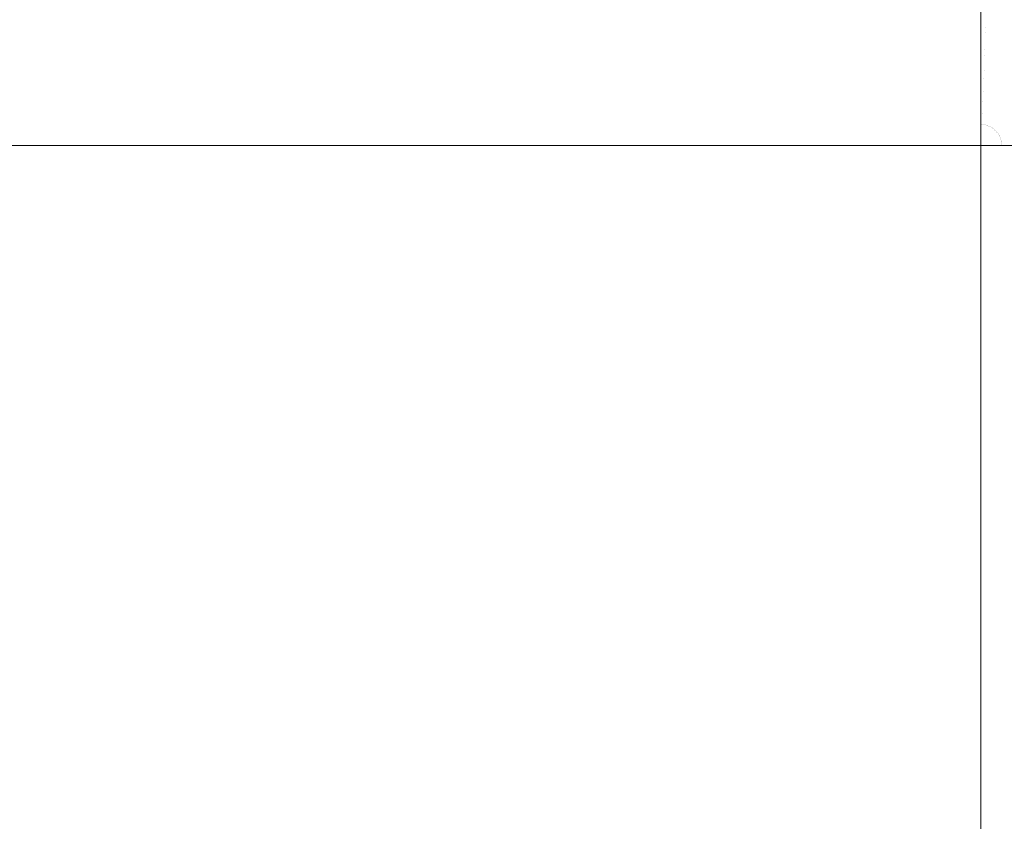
# Model space of a CAD drawing. Header units: centimetres. Extents: x -26 to 27.3, y -25.9 to -24.1.
# Tile 209 of 224: x 27.005 to 27.187, y -24.285 to -24.137. Entities that reach past the tile are written whole.
import ezdxf

# ---------------------------------------------------------------- set-up
doc = ezdxf.new("R2010")
doc.units = ezdxf.units.CM
doc.header["$LTSCALE"] = 2.54
doc.layers.add('Lucido design-1', color=7, linetype='Continuous')

# ---------------------------------------------------------------- blocks, each defined once
blk = doc.blocks.new('Gruppo-7-1')
at = {"color": 7, "linetype": 'Continuous', "lineweight": 9}
for points, invisible_edges in [([(9.48252, -24.13808, 1181.62513), (9.48252, -24.13417, 1181.62609), (27.18252, -24.13417, 1181.62609), (27.18252, -24.13808, 1181.62513)], 10), ([(27.18252, -24.13417, 1181.62609), (27.18364, -24.1342, 1181.62609), (27.18347, -24.1381, 1181.62513), (27.18252, -24.13808, 1181.62513)], 7), ([(27.18364, -24.1342, 1181.62609), (27.18476, -24.13427, 1181.62609), (27.18442, -24.13816, 1181.62513), (27.18347, -24.1381, 1181.62513)], 15), ([(27.18476, -24.13427, 1181.62609), (27.18587, -24.13439, 1181.62609), (27.18536, -24.13826, 1181.62513), (27.18442, -24.13816, 1181.62513)], 15), ([(27.18587, -24.13439, 1181.62609), (27.18698, -24.13457, 1181.62609), (27.18631, -24.13841, 1181.62513), (27.18536, -24.13826, 1181.62513)], 15), ([(27.18698, -24.13457, 1181.62609), (27.18808, -24.13478, 1181.62609), (27.18724, -24.13859, 1181.62513), (27.18631, -24.13841, 1181.62513)], 15), ([(-25.91748, -24.13472, 1182.41951), (-25.91748, -24.13825, 1182.42034), (27.18252, -24.13825, 1182.42034), (27.18252, -24.13472, 1182.41951)], 10), ([(27.18343, -24.13892, 1182.4205), (27.18362, -24.13475, 1182.41951), (27.18252, -24.13472, 1182.41951), (27.18252, -24.13825, 1182.42034)], 11), ([(27.18343, -24.13892, 1182.4205), (27.18435, -24.13898, 1182.4205), (27.18471, -24.13482, 1182.41951), (27.18362, -24.13475, 1182.41951)], 15), ([(27.18435, -24.13898, 1182.4205), (27.18526, -24.13908, 1182.4205), (27.1858, -24.13494, 1182.41951), (27.18471, -24.13482, 1182.41951)], 15), ([(27.18526, -24.13908, 1182.4205), (27.18616, -24.13922, 1182.4205), (27.18689, -24.13511, 1182.41951), (27.1858, -24.13494, 1182.41951)], 15), ([(27.18616, -24.13922, 1182.4205), (27.18706, -24.1394, 1182.4205), (27.18796, -24.13532, 1182.41951), (27.18689, -24.13511, 1182.41951)], 15), ([(27.18252, -24.13808, 1181.62513), (27.18252, -24.13824, 1181.6251), (9.48252, -24.13824, 1181.6251), (9.48252, -24.13808, 1181.62513)], 10), ([(27.18252, -24.13824, 1181.6251), (27.18252, -24.13808, 1181.62513), (27.18347, -24.1381, 1181.62513)], 10), ([(27.18347, -24.1381, 1181.62513), (27.1833, -24.14203, 1181.62434), (27.18252, -24.14201, 1181.62434), (27.18252, -24.13824, 1181.6251)], 11), ([(27.18347, -24.1381, 1181.62513), (27.18442, -24.13816, 1181.62513), (27.18408, -24.14208, 1181.62434), (27.1833, -24.14203, 1181.62434)], 15), ([(27.18442, -24.13816, 1181.62513), (27.18536, -24.13826, 1181.62513), (27.18485, -24.14216, 1181.62434), (27.18408, -24.14208, 1181.62434)], 15), ([(27.18252, -24.1389, 1182.4205), (27.18252, -24.13825, 1182.42034), (-25.91748, -24.13825, 1182.42034), (-25.91748, -24.1389, 1182.4205)], 10), ([(-25.91748, -24.1389, 1182.4205), (-25.91748, -24.14253, 1182.4212), (27.18252, -24.14253, 1182.4212), (27.18252, -24.1389, 1182.4205)], 10), ([(9.48252, -24.14201, 1181.62434), (9.48252, -24.13824, 1181.6251), (27.18252, -24.13824, 1181.6251), (27.18252, -24.14201, 1181.62434)], 10), ([(27.18252, -24.13825, 1182.42034), (27.18252, -24.1389, 1182.4205), (27.18343, -24.13892, 1182.4205)], 10), ([(27.18325, -24.14314, 1182.42131), (27.18343, -24.13892, 1182.4205), (27.18252, -24.1389, 1182.4205), (27.18252, -24.14253, 1182.4212)], 11), ([(27.18325, -24.14314, 1182.42131), (27.18398, -24.14318, 1182.42131), (27.18435, -24.13898, 1182.4205), (27.18343, -24.13892, 1182.4205)], 15), ([(27.18398, -24.14318, 1182.42131), (27.18471, -24.14326, 1182.42131), (27.18526, -24.13908, 1182.4205), (27.18435, -24.13898, 1182.4205)], 15), ([(27.18471, -24.14326, 1182.42131), (27.18543, -24.14337, 1182.42131), (27.18616, -24.13922, 1182.4205), (27.18526, -24.13908, 1182.4205)], 15), ([(27.18536, -24.13826, 1181.62513), (27.18631, -24.13841, 1181.62513), (27.18562, -24.14228, 1181.62434), (27.18485, -24.14216, 1181.62434)], 15), ([(27.18543, -24.14337, 1182.42131), (27.18615, -24.14352, 1182.42131), (27.18706, -24.1394, 1182.4205), (27.18616, -24.13922, 1182.4205)], 15), ([(27.18631, -24.13841, 1181.62513), (27.18724, -24.13859, 1181.62513), (27.18639, -24.14244, 1181.62434), (27.18562, -24.14228, 1181.62434)], 15), ([(27.18615, -24.14352, 1182.42131), (27.18686, -24.14369, 1182.42131), (27.18795, -24.13961, 1182.4205), (27.18706, -24.1394, 1182.4205)], 15), ([(27.18724, -24.13859, 1181.62513), (27.18816, -24.13882, 1181.62513), (27.18714, -24.14262, 1181.62434), (27.18639, -24.14244, 1181.62434)], 15), ([(27.18686, -24.14369, 1182.42131), (27.18756, -24.1439, 1182.42131), (27.18883, -24.13987, 1182.4205), (27.18795, -24.13961, 1182.4205)], 15), ([(27.18252, -24.14312, 1182.42131), (27.18252, -24.14253, 1182.4212), (-25.91748, -24.14253, 1182.4212), (-25.91748, -24.14312, 1182.42131)], 10), ([(-25.91748, -24.14312, 1182.42131), (-25.91748, -24.14684, 1182.42186), (27.18252, -24.14684, 1182.42186), (27.18252, -24.14312, 1182.42131)], 10), ([(27.18252, -24.14201, 1181.62434), (27.18252, -24.14252, 1181.62426), (9.48252, -24.14252, 1181.62426), (9.48252, -24.14201, 1181.62434)], 10), ([(9.48252, -24.14597, 1181.6237), (9.48252, -24.14252, 1181.62426), (27.18252, -24.14252, 1181.62426), (27.18252, -24.14597, 1181.6237)], 10), ([(27.18252, -24.14252, 1181.62426), (27.18252, -24.14201, 1181.62434), (27.1833, -24.14203, 1181.62434)], 10), ([(27.1833, -24.14203, 1181.62434), (27.18313, -24.14598, 1181.6237), (27.18252, -24.14597, 1181.6237), (27.18252, -24.14252, 1181.62426)], 11), ([(27.18252, -24.14253, 1182.4212), (27.18252, -24.14312, 1182.42131), (27.18325, -24.14314, 1182.42131)], 10), ([(27.18306, -24.14739, 1182.42194), (27.18325, -24.14314, 1182.42131), (27.18252, -24.14312, 1182.42131), (27.18252, -24.14684, 1182.42186)], 11), ([(27.18306, -24.14739, 1182.42194), (27.18361, -24.14743, 1182.42194), (27.18398, -24.14318, 1182.42131), (27.18325, -24.14314, 1182.42131)], 15), ([(27.1833, -24.14203, 1181.62434), (27.18408, -24.14208, 1181.62434), (27.18373, -24.14602, 1181.6237), (27.18313, -24.14598, 1181.6237)], 15), ([(27.18361, -24.14743, 1182.42194), (27.18415, -24.14749, 1182.42194), (27.18471, -24.14326, 1182.42131), (27.18398, -24.14318, 1182.42131)], 15), ([(27.18408, -24.14208, 1181.62434), (27.18485, -24.14216, 1181.62434), (27.18433, -24.14609, 1181.6237), (27.18373, -24.14602, 1181.6237)], 15), ([(27.18415, -24.14749, 1182.42194), (27.18469, -24.14757, 1182.42194), (27.18543, -24.14337, 1182.42131), (27.18471, -24.14326, 1182.42131)], 15), ([(27.18485, -24.14216, 1181.62434), (27.18562, -24.14228, 1181.62434), (27.18494, -24.14618, 1181.6237), (27.18433, -24.14609, 1181.6237)], 15), ([(27.18469, -24.14757, 1182.42194), (27.18523, -24.14768, 1182.42194), (27.18615, -24.14352, 1182.42131), (27.18543, -24.14337, 1182.42131)], 15), ([(27.18562, -24.14228, 1181.62434), (27.18639, -24.14244, 1181.62434), (27.18553, -24.1463, 1181.6237), (27.18494, -24.14618, 1181.6237)], 15), ([(27.18523, -24.14768, 1182.42194), (27.18576, -24.14781, 1182.42194), (27.18686, -24.14369, 1182.42131), (27.18615, -24.14352, 1182.42131)], 15), ([(27.18639, -24.14244, 1181.62434), (27.18714, -24.14262, 1181.62434), (27.18612, -24.14644, 1181.6237), (27.18553, -24.1463, 1181.6237)], 15), ([(27.18576, -24.14781, 1182.42194), (27.18628, -24.14796, 1182.42194), (27.18756, -24.1439, 1182.42131), (27.18686, -24.14369, 1182.42131)], 15), ([(27.18714, -24.14262, 1181.62434), (27.18789, -24.14284, 1181.62434), (27.1867, -24.14661, 1181.6237), (27.18612, -24.14644, 1181.6237)], 15), ([(27.18789, -24.14284, 1181.62434), (27.18863, -24.14309, 1181.62434), (27.18728, -24.14681, 1181.6237), (27.1867, -24.14661, 1181.6237)], 15), ([(27.18628, -24.14796, 1182.42194), (27.1868, -24.14813, 1182.42194), (27.18825, -24.14413, 1182.42131), (27.18756, -24.1439, 1182.42131)], 15), ([(27.1868, -24.14813, 1182.42194), (27.1873, -24.14833, 1182.42194), (27.18893, -24.1444, 1182.42131), (27.18825, -24.14413, 1182.42131)], 15), ([(27.18252, -24.14738, 1182.42194), (27.18252, -24.14684, 1182.42186), (-25.91748, -24.14684, 1182.42186), (-25.91748, -24.14738, 1182.42194)], 10), ([(27.18252, -24.14597, 1181.6237), (27.18252, -24.14684, 1181.6236), (9.48252, -24.14684, 1181.6236), (9.48252, -24.14597, 1181.6237)], 10), ([(9.48252, -24.14994, 1181.62322), (9.48252, -24.14684, 1181.6236), (27.18252, -24.14684, 1181.6236), (27.18252, -24.14994, 1181.62322)], 10), ([(27.18252, -24.14684, 1181.6236), (27.18252, -24.14597, 1181.6237), (27.18313, -24.14598, 1181.6237)], 10), ([(27.18313, -24.14598, 1181.6237), (27.18295, -24.14995, 1181.62322), (27.18252, -24.14994, 1181.62322), (27.18252, -24.14684, 1181.6236)], 11), ([(27.18252, -24.14684, 1182.42186), (27.18252, -24.14738, 1182.42194), (27.18306, -24.14739, 1182.42194)], 10), ([(27.18313, -24.14598, 1181.6237), (27.18373, -24.14602, 1181.6237), (27.18338, -24.14998, 1181.62322), (27.18295, -24.14995, 1181.62322)], 15), ([(27.18373, -24.14602, 1181.6237), (27.18433, -24.14609, 1181.6237), (27.18382, -24.15003, 1181.62322), (27.18338, -24.14998, 1181.62322)], 15), ([(27.18433, -24.14609, 1181.6237), (27.18494, -24.14618, 1181.6237), (27.18424, -24.15009, 1181.62322), (27.18382, -24.15003, 1181.62322)], 15), ([(27.18494, -24.14618, 1181.6237), (27.18553, -24.1463, 1181.6237), (27.18467, -24.15018, 1181.62322), (27.18424, -24.15009, 1181.62322)], 15), ([(27.18553, -24.1463, 1181.6237), (27.18612, -24.14644, 1181.6237), (27.18509, -24.15028, 1181.62322), (27.18467, -24.15018, 1181.62322)], 15), ([(27.18612, -24.14644, 1181.6237), (27.1867, -24.14661, 1181.6237), (27.18551, -24.1504, 1181.62322), (27.18509, -24.15028, 1181.62322)], 15), ([(27.1867, -24.14661, 1181.6237), (27.18728, -24.14681, 1181.6237), (27.18592, -24.15054, 1181.62322), (27.18551, -24.1504, 1181.62322)], 15), ([(27.18728, -24.14681, 1181.6237), (27.18784, -24.14703, 1181.6237), (27.18632, -24.1507, 1181.62322), (27.18592, -24.15054, 1181.62322)], 15), ([(27.18784, -24.14703, 1181.6237), (27.1884, -24.14727, 1181.6237), (27.18672, -24.15087, 1181.62322), (27.18632, -24.1507, 1181.62322)], 15), ([(27.1884, -24.14727, 1181.6237), (27.18895, -24.14754, 1181.6237), (27.18711, -24.15107, 1181.62322), (27.18672, -24.15087, 1181.62322)], 15), ([(-25.91748, -24.14738, 1182.42194), (-25.91748, -24.15117, 1182.42234), (27.18252, -24.15117, 1182.42234), (27.18252, -24.14738, 1182.42194)], 10), ([(27.18288, -24.15168, 1182.42239), (27.18306, -24.14739, 1182.42194), (27.18252, -24.14738, 1182.42194), (27.18252, -24.15117, 1182.42234)], 11), ([(27.18288, -24.15168, 1182.42239), (27.18323, -24.1517, 1182.42239), (27.18361, -24.14743, 1182.42194), (27.18306, -24.14739, 1182.42194)], 15), ([(27.18323, -24.1517, 1182.42239), (27.18359, -24.15174, 1182.42239), (27.18415, -24.14749, 1182.42194), (27.18361, -24.14743, 1182.42194)], 15), ([(27.18359, -24.15174, 1182.42239), (27.18395, -24.15179, 1182.42239), (27.18469, -24.14757, 1182.42194), (27.18415, -24.14749, 1182.42194)], 15), ([(27.18395, -24.15179, 1182.42239), (27.1843, -24.15186, 1182.42239), (27.18523, -24.14768, 1182.42194), (27.18469, -24.14757, 1182.42194)], 15), ([(27.1843, -24.15186, 1182.42239), (27.18465, -24.15195, 1182.42239), (27.18576, -24.14781, 1182.42194), (27.18523, -24.14768, 1182.42194)], 15), ([(27.18465, -24.15195, 1182.42239), (27.18499, -24.15205, 1182.42239), (27.18628, -24.14796, 1182.42194), (27.18576, -24.14781, 1182.42194)], 15), ([(27.18499, -24.15205, 1182.42239), (27.18533, -24.15216, 1182.42239), (27.1868, -24.14813, 1182.42194), (27.18628, -24.14796, 1182.42194)], 15), ([(27.18533, -24.15216, 1182.42239), (27.18566, -24.15229, 1182.42239), (27.1873, -24.14833, 1182.42194), (27.1868, -24.14813, 1182.42194)], 15), ([(27.18566, -24.15229, 1182.42239), (27.18599, -24.15244, 1182.42239), (27.1878, -24.14855, 1182.42194), (27.1873, -24.14833, 1182.42194)], 15), ([(27.18599, -24.15244, 1182.42239), (27.18631, -24.1526, 1182.42239), (27.18829, -24.14879, 1182.42194), (27.1878, -24.14855, 1182.42194)], 15), ([(27.18631, -24.1526, 1182.42239), (27.18663, -24.15277, 1182.42239), (27.18877, -24.14905, 1182.42194), (27.18829, -24.14879, 1182.42194)], 15), ([(27.18663, -24.15277, 1182.42239), (27.18693, -24.15296, 1182.42239), (27.18924, -24.14934, 1182.42194), (27.18877, -24.14905, 1182.42194)], 15), ([(27.18252, -24.14994, 1181.62322), (27.18252, -24.15117, 1181.62312), (9.48252, -24.15117, 1181.62312), (9.48252, -24.14994, 1181.62322)], 10), ([(27.18252, -24.15117, 1181.62312), (27.18252, -24.14994, 1181.62322), (27.18295, -24.14995, 1181.62322)], 10), ([(27.18295, -24.14995, 1181.62322), (27.18278, -24.15393, 1181.6229), (27.18252, -24.15393, 1181.6229), (27.18252, -24.15117, 1181.62312)], 11), ([(27.18295, -24.14995, 1181.62322), (27.18338, -24.14998, 1181.62322), (27.18304, -24.15395, 1181.6229), (27.18278, -24.15393, 1181.6229)], 15), ([(27.18338, -24.14998, 1181.62322), (27.18382, -24.15003, 1181.62322), (27.1833, -24.15398, 1181.6229), (27.18304, -24.15395, 1181.6229)], 15), ([(27.18382, -24.15003, 1181.62322), (27.18424, -24.15009, 1181.62322), (27.18355, -24.15402, 1181.6229), (27.1833, -24.15398, 1181.6229)], 15), ([(27.18424, -24.15009, 1181.62322), (27.18467, -24.15018, 1181.62322), (27.18381, -24.15407, 1181.6229), (27.18355, -24.15402, 1181.6229)], 15), ([(27.18467, -24.15018, 1181.62322), (27.18509, -24.15028, 1181.62322), (27.18406, -24.15413, 1181.6229), (27.18381, -24.15407, 1181.6229)], 15), ([(27.18509, -24.15028, 1181.62322), (27.18551, -24.1504, 1181.62322), (27.18431, -24.1542, 1181.6229), (27.18406, -24.15413, 1181.6229)], 15), ([(27.18551, -24.1504, 1181.62322), (27.18592, -24.15054, 1181.62322), (27.18456, -24.15429, 1181.6229), (27.18431, -24.1542, 1181.6229)], 15), ([(27.18592, -24.15054, 1181.62322), (27.18632, -24.1507, 1181.62322), (27.1848, -24.15438, 1181.6229), (27.18456, -24.15429, 1181.6229)], 15), ([(27.18632, -24.1507, 1181.62322), (27.18672, -24.15087, 1181.62322), (27.18504, -24.15449, 1181.6229), (27.1848, -24.15438, 1181.6229)], 15), ([(27.18672, -24.15087, 1181.62322), (27.18711, -24.15107, 1181.62322), (27.18527, -24.1546, 1181.6229), (27.18504, -24.15449, 1181.6229)], 15), ([(27.18252, -24.15167, 1182.42239), (27.18252, -24.15117, 1182.42234), (-25.91748, -24.15117, 1182.42234), (-25.91748, -24.15167, 1182.42239)], 10), ([(-25.91748, -24.15167, 1182.42239), (-25.91748, -24.15553, 1182.42262), (27.18252, -24.15553, 1182.42262), (27.18252, -24.15167, 1182.42239)], 10), ([(9.48252, -24.15393, 1181.6229), (9.48252, -24.15117, 1181.62312), (27.18252, -24.15117, 1181.62312), (27.18252, -24.15393, 1181.6229)], 10), ([(27.18252, -24.15117, 1182.42234), (27.18252, -24.15167, 1182.42239), (27.18288, -24.15168, 1182.42239)], 10), ([(27.18269, -24.15598, 1182.42265), (27.18288, -24.15168, 1182.42239), (27.18252, -24.15167, 1182.42239), (27.18252, -24.15553, 1182.42262)], 11), ([(27.18269, -24.15598, 1182.42265), (27.18286, -24.15599, 1182.42265), (27.18323, -24.1517, 1182.42239), (27.18288, -24.15168, 1182.42239)], 15), ([(27.18286, -24.15599, 1182.42265), (27.18303, -24.15601, 1182.42265), (27.18359, -24.15174, 1182.42239), (27.18323, -24.1517, 1182.42239)], 15), ([(27.18303, -24.15601, 1182.42265), (27.1832, -24.15603, 1182.42265), (27.18395, -24.15179, 1182.42239), (27.18359, -24.15174, 1182.42239)], 15), ([(27.1832, -24.15603, 1182.42265), (27.18337, -24.15607, 1182.42265), (27.1843, -24.15186, 1182.42239), (27.18395, -24.15179, 1182.42239)], 15), ([(27.18337, -24.15607, 1182.42265), (27.18353, -24.15611, 1182.42265), (27.18465, -24.15195, 1182.42239), (27.1843, -24.15186, 1182.42239)], 15), ([(27.18353, -24.15611, 1182.42265), (27.1837, -24.15615, 1182.42265), (27.18499, -24.15205, 1182.42239), (27.18465, -24.15195, 1182.42239)], 15), ([(27.1837, -24.15615, 1182.42265), (27.18386, -24.15621, 1182.42265), (27.18533, -24.15216, 1182.42239), (27.18499, -24.15205, 1182.42239)], 15), ([(27.18386, -24.15621, 1182.42265), (27.18402, -24.15627, 1182.42265), (27.18566, -24.15229, 1182.42239), (27.18533, -24.15216, 1182.42239)], 15), ([(27.18402, -24.15627, 1182.42265), (27.18417, -24.15634, 1182.42265), (27.18599, -24.15244, 1182.42239), (27.18566, -24.15229, 1182.42239)], 15), ([(27.18417, -24.15634, 1182.42265), (27.18433, -24.15641, 1182.42265), (27.18631, -24.1526, 1182.42239), (27.18599, -24.15244, 1182.42239)], 15), ([(27.18433, -24.15641, 1182.42265), (27.18448, -24.1565, 1182.42265), (27.18663, -24.15277, 1182.42239), (27.18631, -24.1526, 1182.42239)], 15), ([(27.18448, -24.1565, 1182.42265), (27.18462, -24.15659, 1182.42265), (27.18693, -24.15296, 1182.42239), (27.18663, -24.15277, 1182.42239)], 15), ([(27.18711, -24.15107, 1181.62322), (27.18749, -24.15128, 1181.62322), (27.1855, -24.15473, 1181.6229), (27.18527, -24.1546, 1181.6229)], 15), ([(27.18749, -24.15128, 1181.62322), (27.18786, -24.1515, 1181.62322), (27.18572, -24.15486, 1181.6229), (27.1855, -24.15473, 1181.6229)], 15), ([(27.18786, -24.1515, 1181.62322), (27.18822, -24.15174, 1181.62322), (27.18594, -24.15501, 1181.6229), (27.18572, -24.15486, 1181.6229)], 15), ([(27.18822, -24.15174, 1181.62322), (27.18857, -24.152, 1181.62322), (27.18615, -24.15516, 1181.6229), (27.18594, -24.15501, 1181.6229)], 15), ([(27.18857, -24.152, 1181.62322), (27.18891, -24.15227, 1181.62322), (27.18635, -24.15532, 1181.6229), (27.18615, -24.15516, 1181.6229)], 15), ([(27.18891, -24.15227, 1181.62322), (27.18924, -24.15256, 1181.62322), (27.18654, -24.15549, 1181.6229), (27.18635, -24.15532, 1181.6229)], 15), ([(27.18924, -24.15256, 1181.62322), (27.18955, -24.15286, 1181.62322), (27.18673, -24.15567, 1181.6229), (27.18654, -24.15549, 1181.6229)], 15), ([(27.18252, -24.15393, 1181.6229), (27.18252, -24.15553, 1181.62284), (9.48252, -24.15553, 1181.62284), (9.48252, -24.15393, 1181.6229)], 10), ([(27.18278, -24.15393, 1181.6229), (27.1826, -24.15792, 1181.62275), (27.18252, -24.15792, 1181.62275), (27.18252, -24.15553, 1181.62284)], 11), ([(27.18252, -24.15553, 1181.62284), (27.18252, -24.15393, 1181.6229), (27.18278, -24.15393, 1181.6229)], 10), ([(27.18278, -24.15393, 1181.6229), (27.18304, -24.15395, 1181.6229), (27.18269, -24.15792, 1181.62275), (27.1826, -24.15792, 1181.62275)], 15), ([(27.18304, -24.15395, 1181.6229), (27.1833, -24.15398, 1181.6229), (27.18278, -24.15793, 1181.62275), (27.18269, -24.15792, 1181.62275)], 15), ([(27.1833, -24.15398, 1181.6229), (27.18355, -24.15402, 1181.6229), (27.18286, -24.15795, 1181.62275), (27.18278, -24.15793, 1181.62275)], 15), ([(27.18355, -24.15402, 1181.6229), (27.18381, -24.15407, 1181.6229), (27.18294, -24.15796, 1181.62275), (27.18286, -24.15795, 1181.62275)], 15), ([(27.18381, -24.15407, 1181.6229), (27.18406, -24.15413, 1181.6229), (27.18303, -24.15798, 1181.62275), (27.18294, -24.15796, 1181.62275)], 15), ([(27.18406, -24.15413, 1181.6229), (27.18431, -24.1542, 1181.6229), (27.18311, -24.15801, 1181.62275), (27.18303, -24.15798, 1181.62275)], 15), ([(27.18431, -24.1542, 1181.6229), (27.18456, -24.15429, 1181.6229), (27.18319, -24.15803, 1181.62275), (27.18311, -24.15801, 1181.62275)], 15), ([(27.18456, -24.15429, 1181.6229), (27.1848, -24.15438, 1181.6229), (27.18327, -24.15807, 1181.62275), (27.18319, -24.15803, 1181.62275)], 15), ([(27.1848, -24.15438, 1181.6229), (27.18504, -24.15449, 1181.6229), (27.18335, -24.1581, 1181.62275), (27.18327, -24.15807, 1181.62275)], 15), ([(27.18504, -24.15449, 1181.6229), (27.18527, -24.1546, 1181.6229), (27.18343, -24.15814, 1181.62275), (27.18335, -24.1581, 1181.62275)], 15), ([(27.18527, -24.1546, 1181.6229), (27.1855, -24.15473, 1181.6229), (27.1835, -24.15818, 1181.62275), (27.18343, -24.15814, 1181.62275)], 15), ([(27.18462, -24.15659, 1182.42265), (27.18476, -24.15668, 1182.42265), (27.18723, -24.15316, 1182.42239), (27.18693, -24.15296, 1182.42239)], 15), ([(27.18476, -24.15668, 1182.42265), (27.1849, -24.15678, 1182.42265), (27.18752, -24.15337, 1182.42239), (27.18723, -24.15316, 1182.42239)], 15), ([(27.1849, -24.15678, 1182.42265), (27.18503, -24.15689, 1182.42265), (27.1878, -24.15359, 1182.42239), (27.18752, -24.15337, 1182.42239)], 15), ([(27.18503, -24.15689, 1182.42265), (27.18516, -24.157, 1182.42265), (27.18807, -24.15383, 1182.42239), (27.1878, -24.15359, 1182.42239)], 15), ([(27.18516, -24.157, 1182.42265), (27.18529, -24.15712, 1182.42265), (27.18833, -24.15408, 1182.42239), (27.18807, -24.15383, 1182.42239)], 15), ([(27.18529, -24.15712, 1182.42265), (27.1854, -24.15724, 1182.42265), (27.18858, -24.15434, 1182.42239), (27.18833, -24.15408, 1182.42239)], 15), ([(27.1854, -24.15724, 1182.42265), (27.18552, -24.15737, 1182.42265), (27.18881, -24.1546, 1182.42239), (27.18858, -24.15434, 1182.42239)], 15), ([(27.18552, -24.15737, 1182.42265), (27.18562, -24.1575, 1182.42265), (27.18904, -24.15488, 1182.42239), (27.18881, -24.1546, 1182.42239)], 15), ([(27.18955, -24.15286, 1181.62322), (27.18985, -24.15317, 1181.62322), (27.18691, -24.15586, 1181.6229), (27.18673, -24.15567, 1181.6229)], 15), ([(27.18252, -24.15597, 1182.42265), (27.18252, -24.15553, 1182.42262), (-25.91748, -24.15553, 1182.42262), (-25.91748, -24.15597, 1182.42265)], 10), ([(-25.91748, -24.15597, 1182.42265), (-25.91748, -24.15989, 1182.42273), (27.18252, -24.15989, 1182.42273), (27.18252, -24.15597, 1182.42265)], 8), ([(9.48252, -24.15792, 1181.62275), (9.48252, -24.15553, 1181.62284), (27.18252, -24.15553, 1181.62284), (27.18252, -24.15792, 1181.62275)], 10), ([(27.18252, -24.15553, 1182.42262), (27.18252, -24.15597, 1182.42265), (27.18269, -24.15598, 1182.42265)], 10), ([(27.18252, -24.15989, 1182.42273), (27.18269, -24.15598, 1182.42265), (27.18252, -24.15597, 1182.42265)], 3), ([(27.18252, -24.15989, 1182.42273), (27.18286, -24.15599, 1182.42265), (27.18269, -24.15598, 1182.42265)], 11), ([(27.18252, -24.15989, 1182.42273), (27.18303, -24.15601, 1182.42265), (27.18286, -24.15599, 1182.42265)], 11), ([(27.18252, -24.15989, 1182.42273), (27.1832, -24.15603, 1182.42265), (27.18303, -24.15601, 1182.42265)], 11), ([(27.18252, -24.15989, 1182.42273), (27.18337, -24.15607, 1182.42265), (27.1832, -24.15603, 1182.42265)], 11), ([(27.18252, -24.15989, 1182.42273), (27.18353, -24.15611, 1182.42265), (27.18337, -24.15607, 1182.42265)], 11), ([(27.18252, -24.15989, 1182.42273), (27.1837, -24.15615, 1182.42265), (27.18353, -24.15611, 1182.42265)], 11), ([(27.18252, -24.15989, 1182.42273), (27.18386, -24.15621, 1182.42265), (27.1837, -24.15615, 1182.42265)], 11), ([(27.18252, -24.15989, 1182.42273), (27.18402, -24.15627, 1182.42265), (27.18386, -24.15621, 1182.42265)], 11), ([(27.18252, -24.15989, 1182.42273), (27.18417, -24.15634, 1182.42265), (27.18402, -24.15627, 1182.42265)], 11), ([(27.18252, -24.15989, 1182.42273), (27.18433, -24.15641, 1182.42265), (27.18417, -24.15634, 1182.42265)], 11), ([(27.18252, -24.15989, 1182.42273), (27.18448, -24.1565, 1182.42265), (27.18433, -24.15641, 1182.42265)], 11), ([(27.1855, -24.15473, 1181.6229), (27.18572, -24.15486, 1181.6229), (27.18358, -24.15822, 1181.62275), (27.1835, -24.15818, 1181.62275)], 15), ([(27.18572, -24.15486, 1181.6229), (27.18594, -24.15501, 1181.6229), (27.18365, -24.15827, 1181.62275), (27.18358, -24.15822, 1181.62275)], 15), ([(27.18594, -24.15501, 1181.6229), (27.18615, -24.15516, 1181.6229), (27.18372, -24.15832, 1181.62275), (27.18365, -24.15827, 1181.62275)], 15), ([(27.18615, -24.15516, 1181.6229), (27.18635, -24.15532, 1181.6229), (27.18379, -24.15838, 1181.62275), (27.18372, -24.15832, 1181.62275)], 15), ([(27.18635, -24.15532, 1181.6229), (27.18654, -24.15549, 1181.6229), (27.18385, -24.15843, 1181.62275), (27.18379, -24.15838, 1181.62275)], 15), ([(27.18654, -24.15549, 1181.6229), (27.18673, -24.15567, 1181.6229), (27.18391, -24.15849, 1181.62275), (27.18385, -24.15843, 1181.62275)], 15), ([(27.18673, -24.15567, 1181.6229), (27.18691, -24.15586, 1181.6229), (27.18397, -24.15856, 1181.62275), (27.18391, -24.15849, 1181.62275)], 15), ([(27.18691, -24.15586, 1181.6229), (27.18708, -24.15606, 1181.6229), (27.18403, -24.15862, 1181.62275), (27.18397, -24.15856, 1181.62275)], 15), ([(27.18708, -24.15606, 1181.6229), (27.18725, -24.15626, 1181.6229), (27.18408, -24.15869, 1181.62275), (27.18403, -24.15862, 1181.62275)], 15), ([(27.18725, -24.15626, 1181.6229), (27.1874, -24.15647, 1181.6229), (27.18413, -24.15876, 1181.62275), (27.18408, -24.15869, 1181.62275)], 15), ([(27.18562, -24.1575, 1182.42265), (27.18573, -24.15764, 1182.42265), (27.18925, -24.15517, 1182.42239), (27.18904, -24.15488, 1182.42239)], 15), ([(27.18573, -24.15764, 1182.42265), (27.18582, -24.15778, 1182.42265), (27.18945, -24.15547, 1182.42239), (27.18925, -24.15517, 1182.42239)], 15), ([(27.18582, -24.15778, 1182.42265), (27.18591, -24.15793, 1182.42265), (27.18964, -24.15578, 1182.42239), (27.18945, -24.15547, 1182.42239)], 15), ([(27.18591, -24.15793, 1182.42265), (27.18599, -24.15808, 1182.42265), (27.18981, -24.15609, 1182.42239), (27.18964, -24.15578, 1182.42239)], 15), ([(27.18599, -24.15808, 1182.42265), (27.18607, -24.15823, 1182.42265), (27.18997, -24.15641, 1182.42239), (27.18981, -24.15609, 1182.42239)], 15), ([(27.18607, -24.15823, 1182.42265), (27.18614, -24.15839, 1182.42265), (27.19011, -24.15674, 1182.42239), (27.18997, -24.15641, 1182.42239)], 15), ([(27.18252, -24.15792, 1181.62275), (27.18252, -24.15989, 1181.62273), (9.48252, -24.15989, 1181.62273), (9.48252, -24.15792, 1181.62275)], 8), ([(27.18252, -24.15989, 1182.42273), (27.18462, -24.15659, 1182.42265), (27.18448, -24.1565, 1182.42265)], 11), ([(27.18252, -24.15989, 1182.42273), (27.18476, -24.15668, 1182.42265), (27.18462, -24.15659, 1182.42265)], 11), ([(27.18252, -24.15989, 1182.42273), (27.1849, -24.15678, 1182.42265), (27.18476, -24.15668, 1182.42265)], 11), ([(27.18252, -24.15989, 1182.42273), (27.18503, -24.15689, 1182.42265), (27.1849, -24.15678, 1182.42265)], 11), ([(27.18252, -24.15989, 1182.42273), (27.18516, -24.157, 1182.42265), (27.18503, -24.15689, 1182.42265)], 11), ([(27.18252, -24.15989, 1182.42273), (27.18529, -24.15712, 1182.42265), (27.18516, -24.157, 1182.42265)], 11), ([(27.18252, -24.15989, 1182.42273), (27.1854, -24.15724, 1182.42265), (27.18529, -24.15712, 1182.42265)], 11), ([(27.18252, -24.15989, 1182.42273), (27.18552, -24.15737, 1182.42265), (27.1854, -24.15724, 1182.42265)], 11), ([(27.18252, -24.15989, 1182.42273), (27.18562, -24.1575, 1182.42265), (27.18552, -24.15737, 1182.42265)], 11), ([(27.18252, -24.15989, 1182.42273), (27.18573, -24.15764, 1182.42265), (27.18562, -24.1575, 1182.42265)], 11), ([(27.18252, -24.15989, 1182.42273), (27.18582, -24.15778, 1182.42265), (27.18573, -24.15764, 1182.42265)], 11), ([(27.18252, -24.15989, 1182.42273), (27.18591, -24.15793, 1182.42265), (27.18582, -24.15778, 1182.42265)], 11), ([(27.18252, -24.15792, 1181.62275), (27.1826, -24.15792, 1181.62275), (27.18252, -24.15989, 1181.62273)], 3), ([(27.1826, -24.15792, 1181.62275), (27.18269, -24.15792, 1181.62275), (27.18252, -24.15989, 1181.62273)], 11), ([(27.18269, -24.15792, 1181.62275), (27.18278, -24.15793, 1181.62275), (27.18252, -24.15989, 1181.62273)], 11), ([(27.18252, -24.15989, 1182.42273), (27.18599, -24.15808, 1182.42265), (27.18591, -24.15793, 1182.42265)], 11), ([(27.18278, -24.15793, 1181.62275), (27.18286, -24.15795, 1181.62275), (27.18252, -24.15989, 1181.62273)], 11), ([(27.18286, -24.15795, 1181.62275), (27.18294, -24.15796, 1181.62275), (27.18252, -24.15989, 1181.62273)], 11), ([(27.18294, -24.15796, 1181.62275), (27.18303, -24.15798, 1181.62275), (27.18252, -24.15989, 1181.62273)], 11), ([(27.18303, -24.15798, 1181.62275), (27.18311, -24.15801, 1181.62275), (27.18252, -24.15989, 1181.62273)], 11), ([(27.18311, -24.15801, 1181.62275), (27.18319, -24.15803, 1181.62275), (27.18252, -24.15989, 1181.62273)], 11), ([(27.18319, -24.15803, 1181.62275), (27.18327, -24.15807, 1181.62275), (27.18252, -24.15989, 1181.62273)], 11), ([(27.18327, -24.15807, 1181.62275), (27.18335, -24.1581, 1181.62275), (27.18252, -24.15989, 1181.62273)], 11), ([(27.18252, -24.15989, 1182.42273), (27.18607, -24.15823, 1182.42265), (27.18599, -24.15808, 1182.42265)], 11), ([(27.18335, -24.1581, 1181.62275), (27.18343, -24.15814, 1181.62275), (27.18252, -24.15989, 1181.62273)], 11), ([(27.18343, -24.15814, 1181.62275), (27.1835, -24.15818, 1181.62275), (27.18252, -24.15989, 1181.62273)], 11), ([(27.1835, -24.15818, 1181.62275), (27.18358, -24.15822, 1181.62275), (27.18252, -24.15989, 1181.62273)], 11), ([(27.18358, -24.15822, 1181.62275), (27.18365, -24.15827, 1181.62275), (27.18252, -24.15989, 1181.62273)], 11), ([(27.18252, -24.15989, 1182.42273), (27.18614, -24.15839, 1182.42265), (27.18607, -24.15823, 1182.42265)], 11), ([(27.18365, -24.15827, 1181.62275), (27.18372, -24.15832, 1181.62275), (27.18252, -24.15989, 1181.62273)], 11), ([(27.1874, -24.15647, 1181.6229), (27.18754, -24.15669, 1181.6229), (27.18418, -24.15883, 1181.62275), (27.18413, -24.15876, 1181.62275)], 15), ([(27.18754, -24.15669, 1181.6229), (27.18768, -24.15691, 1181.6229), (27.18423, -24.1589, 1181.62275), (27.18418, -24.15883, 1181.62275)], 15), ([(27.18768, -24.15691, 1181.6229), (27.1878, -24.15714, 1181.6229), (27.18427, -24.15898, 1181.62275), (27.18423, -24.1589, 1181.62275)], 15), ([(27.1878, -24.15714, 1181.6229), (27.18792, -24.15737, 1181.6229), (27.18431, -24.15905, 1181.62275), (27.18427, -24.15898, 1181.62275)], 15), ([(27.18792, -24.15737, 1181.6229), (27.18802, -24.15761, 1181.6229), (27.18434, -24.15913, 1181.62275), (27.18431, -24.15905, 1181.62275)], 15), ([(27.18802, -24.15761, 1181.6229), (27.18812, -24.15785, 1181.6229), (27.18437, -24.15921, 1181.62275), (27.18434, -24.15913, 1181.62275)], 15), ([(27.18812, -24.15785, 1181.6229), (27.1882, -24.1581, 1181.6229), (27.1844, -24.15929, 1181.62275), (27.18437, -24.15921, 1181.62275)], 15), ([(27.1882, -24.1581, 1181.6229), (27.18828, -24.15835, 1181.6229), (27.18442, -24.15938, 1181.62275), (27.1844, -24.15929, 1181.62275)], 15), ([(27.18614, -24.15839, 1182.42265), (27.1862, -24.15855, 1182.42265), (27.19024, -24.15708, 1182.42239), (27.19011, -24.15674, 1182.42239)], 15), ([(27.1862, -24.15855, 1182.42265), (27.18625, -24.15871, 1182.42265), (27.19036, -24.15742, 1182.42239), (27.19024, -24.15708, 1182.42239)], 15), ([(27.18625, -24.15871, 1182.42265), (27.1863, -24.15887, 1182.42265), (27.19046, -24.15776, 1182.42239), (27.19036, -24.15742, 1182.42239)], 15), ([(27.1863, -24.15887, 1182.42265), (27.18634, -24.15904, 1182.42265), (27.19054, -24.15811, 1182.42239), (27.19046, -24.15776, 1182.42239)], 15), ([(27.18634, -24.15904, 1182.42265), (27.18637, -24.15921, 1182.42265), (27.19061, -24.15846, 1182.42239), (27.19054, -24.15811, 1182.42239)], 15), ([(27.18252, -24.15989, 1181.62273), (27.18252, -25.75989, 1181.62273), (9.46863, -25.4501, 1181.62273), (9.4723, -25.43753, 1181.62273)], 10), ([(9.4723, -25.43753, 1181.62273), (9.47541, -25.42482, 1181.62273), (27.18252, -24.15989, 1181.62273)], 10), ([(27.18252, -24.15989, 1181.62273), (9.47541, -25.42482, 1181.62273), (9.47796, -25.41198, 1181.62273)], 9), ([(27.18252, -24.15989, 1181.62273), (9.47796, -25.41198, 1181.62273), (9.47995, -25.39905, 1181.62273)], 9), ([(9.47995, -25.39905, 1181.62273), (9.48138, -25.38603, 1181.62273), (27.18252, -24.15989, 1181.62273)], 10), ([(27.18252, -24.15989, 1181.62273), (9.48138, -25.38603, 1181.62273), (9.48223, -25.37297, 1181.62273)], 9), ([(27.18252, -24.15989, 1181.62273), (9.48223, -25.37297, 1181.62273), (9.48252, -25.35989, 1181.62273)], 9), ([(9.48252, -25.35989, 1181.62273), (9.48252, -24.15989, 1181.62273), (27.18252, -24.15989, 1181.62273)], 8), ([(27.18372, -24.15832, 1181.62275), (27.18379, -24.15838, 1181.62275), (27.18252, -24.15989, 1181.62273)], 11), ([(27.18379, -24.15838, 1181.62275), (27.18385, -24.15843, 1181.62275), (27.18252, -24.15989, 1181.62273)], 11), ([(27.18252, -24.15989, 1182.42273), (27.1862, -24.15855, 1182.42265), (27.18614, -24.15839, 1182.42265)], 11), ([(27.18385, -24.15843, 1181.62275), (27.18391, -24.15849, 1181.62275), (27.18252, -24.15989, 1181.62273)], 11), ([(27.18391, -24.15849, 1181.62275), (27.18397, -24.15856, 1181.62275), (27.18252, -24.15989, 1181.62273)], 11), ([(27.18252, -24.15989, 1182.42273), (27.18625, -24.15871, 1182.42265), (27.1862, -24.15855, 1182.42265)], 11), ([(27.18397, -24.15856, 1181.62275), (27.18403, -24.15862, 1181.62275), (27.18252, -24.15989, 1181.62273)], 11), ([(27.18403, -24.15862, 1181.62275), (27.18408, -24.15869, 1181.62275), (27.18252, -24.15989, 1181.62273)], 11), ([(27.18408, -24.15869, 1181.62275), (27.18413, -24.15876, 1181.62275), (27.18252, -24.15989, 1181.62273)], 11), ([(27.18252, -24.15989, 1182.42273), (27.1863, -24.15887, 1182.42265), (27.18625, -24.15871, 1182.42265)], 11), ([(27.18413, -24.15876, 1181.62275), (27.18418, -24.15883, 1181.62275), (27.18252, -24.15989, 1181.62273)], 11), ([(27.18418, -24.15883, 1181.62275), (27.18423, -24.1589, 1181.62275), (27.18252, -24.15989, 1181.62273)], 11), ([(27.18252, -24.15989, 1182.42273), (27.18634, -24.15904, 1182.42265), (27.1863, -24.15887, 1182.42265)], 11), ([(27.18423, -24.1589, 1181.62275), (27.18427, -24.15898, 1181.62275), (27.18252, -24.15989, 1181.62273)], 11), ([(27.18427, -24.15898, 1181.62275), (27.18431, -24.15905, 1181.62275), (27.18252, -24.15989, 1181.62273)], 11), ([(27.18252, -24.15989, 1182.42273), (27.18637, -24.15921, 1182.42265), (27.18634, -24.15904, 1182.42265)], 11), ([(27.18431, -24.15905, 1181.62275), (27.18434, -24.15913, 1181.62275), (27.18252, -24.15989, 1181.62273)], 11), ([(27.18434, -24.15913, 1181.62275), (27.18437, -24.15921, 1181.62275), (27.18252, -24.15989, 1181.62273)], 11), ([(27.18252, -24.15989, 1182.42273), (27.1864, -24.15938, 1182.42265), (27.18637, -24.15921, 1182.42265)], 11), ([(27.18437, -24.15921, 1181.62275), (27.1844, -24.15929, 1181.62275), (27.18252, -24.15989, 1181.62273)], 11), ([(27.1844, -24.15929, 1181.62275), (27.18442, -24.15938, 1181.62275), (27.18252, -24.15989, 1181.62273)], 11), ([(27.18252, -24.15989, 1182.42273), (27.18642, -24.15955, 1182.42265), (27.1864, -24.15938, 1182.42265)], 11), ([(27.18442, -24.15938, 1181.62275), (27.18444, -24.15946, 1181.62275), (27.18252, -24.15989, 1181.62273)], 11), ([(27.18444, -24.15946, 1181.62275), (27.18446, -24.15955, 1181.62275), (27.18252, -24.15989, 1181.62273)], 11), ([(27.18252, -24.15989, 1182.42273), (27.18643, -24.15972, 1182.42265), (27.18642, -24.15955, 1182.42265)], 11), ([(27.18446, -24.15955, 1181.62275), (27.18447, -24.15963, 1181.62275), (27.18252, -24.15989, 1181.62273)], 11), ([(27.18447, -24.15963, 1181.62275), (27.18448, -24.15972, 1181.62275), (27.18252, -24.15989, 1181.62273)], 11), ([(27.18643, -24.15972, 1182.42265), (27.18252, -24.15989, 1182.42273), (27.18449, -24.15989, 1182.42269)], 9), ([(27.18448, -24.15972, 1181.62275), (27.18449, -24.1598, 1181.62275), (27.18252, -24.15989, 1181.62273)], 11), ([(27.18449, -24.1598, 1181.62275), (27.18449, -24.15989, 1181.62275), (27.18252, -24.15989, 1181.62273)], 9), ([(27.18449, -25.75989, 1182.42269), (27.18449, -24.15989, 1182.42269), (27.18252, -24.15989, 1182.42273), (27.18252, -25.75989, 1182.42273)], 1), ([(27.18449, -24.15989, 1181.62275), (27.18449, -25.75989, 1181.62275), (27.18252, -25.75989, 1181.62273), (27.18252, -24.15989, 1181.62273)], 1), ([(27.18828, -24.15835, 1181.6229), (27.18834, -24.1586, 1181.6229), (27.18444, -24.15946, 1181.62275), (27.18442, -24.15938, 1181.62275)], 15), ([(27.18834, -24.1586, 1181.6229), (27.18839, -24.15885, 1181.6229), (27.18446, -24.15955, 1181.62275), (27.18444, -24.15946, 1181.62275)], 15), ([(27.18839, -24.15885, 1181.6229), (27.18843, -24.15911, 1181.6229), (27.18447, -24.15963, 1181.62275), (27.18446, -24.15955, 1181.62275)], 15), ([(27.18843, -24.15911, 1181.6229), (27.18846, -24.15937, 1181.6229), (27.18448, -24.15972, 1181.62275), (27.18447, -24.15963, 1181.62275)], 15), ([(27.18846, -24.15937, 1181.6229), (27.18847, -24.15963, 1181.6229), (27.18449, -24.1598, 1181.62275), (27.18448, -24.15972, 1181.62275)], 15), ([(27.18847, -24.15963, 1181.6229), (27.18848, -24.15989, 1181.6229), (27.18449, -24.15989, 1181.62275), (27.18449, -24.1598, 1181.62275)], 13), ([(27.18449, -24.15989, 1182.42269), (27.18643, -24.15989, 1182.42265), (27.18643, -24.15972, 1182.42265)], 10), ([(27.18643, -24.15989, 1182.42265), (27.18449, -24.15989, 1182.42269), (27.18449, -25.75989, 1182.42269), (27.18643, -25.75989, 1182.42265)], 10), ([(27.18848, -24.15989, 1181.6229), (27.18848, -25.75989, 1181.6229), (27.18449, -25.75989, 1181.62275), (27.18449, -24.15989, 1181.62275)], 5), ([(27.18637, -24.15921, 1182.42265), (27.1864, -24.15938, 1182.42265), (27.19067, -24.15882, 1182.42239), (27.19061, -24.15846, 1182.42239)], 15), ([(27.1864, -24.15938, 1182.42265), (27.18642, -24.15955, 1182.42265), (27.19071, -24.15917, 1182.42239), (27.19067, -24.15882, 1182.42239)], 15), ([(27.18642, -24.15955, 1182.42265), (27.18643, -24.15972, 1182.42265), (27.19073, -24.15953, 1182.42239), (27.19071, -24.15917, 1182.42239)], 15), ([(27.19073, -24.15953, 1182.42239), (27.18643, -24.15972, 1182.42265), (27.18643, -24.15989, 1182.42265), (27.18848, -24.15989, 1182.42253)], 11), ([(27.18643, -25.75989, 1182.42265), (27.18848, -25.75989, 1182.42253), (27.18848, -24.15989, 1182.42253), (27.18643, -24.15989, 1182.42265)], 10)]:
    blk.add_3dface(points, dxfattribs=dict(at, invisible_edges=invisible_edges))
blk.add_3dface([(-25.91748, -24.15989, 1182.42273), (-25.91748, -25.75989, 1182.42273), (27.18252, -25.75989, 1182.42273), (27.18252, -24.15989, 1182.42273)], dxfattribs=at)

msp = doc.modelspace()

# ---------------------------------------------------------------- block references
at = {"layer": 'Lucido design-1', "color": 7}
msp.add_blockref('Gruppo-7-1', (0, 0), dxfattribs=at)

doc.saveas('drawing.dxf')
